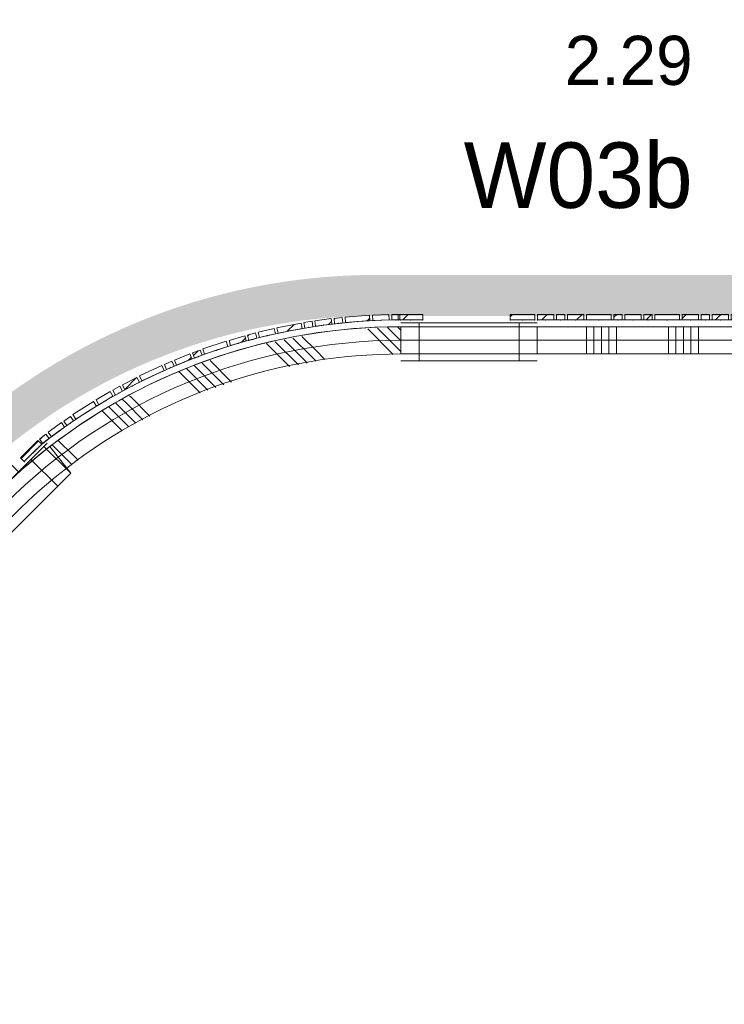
# Model space of a CAD drawing. Header units: millimetres. Extents: x -409 to 257590, y -7854 to 67330.
# Tile 120 of 205: x 11614 to 14195, y 43602 to 47210. Entities that reach past the tile are written whole.
import ezdxf
from ezdxf.enums import TextEntityAlignment as Align

# ---------------------------------------------------------------- set-up
doc = ezdxf.new("R2010")
doc.units = ezdxf.units.MM
doc.header["$MEASUREMENT"] = 0
doc.linetypes.add('B0703', pattern=[468.700004, 312.5, -156.200004])
for name, color, linetype in [('New_22 NC Binnenwanden', 7, 'Continuous'), ('New_22 NC Binnenwanden Doorsnede-arcering', 7, 'Continuous'), ('New_22 NC Binnenwanden Laagscheidingslijnen', 7, 'Continuous'), ('New_22 NC Binnenwanden Ramen', 7, 'Continuous'), ('New_23 Vloeren', 7, 'Continuous'), ('New_Info Wandafwerking aanduiding', 7, 'Continuous'), ('New_Info Wandafwerking aanduiding Doorsnede-arcering', 7, 'Continuous'), ('New_Z Ruimtefuncties', 7, 'Continuous'), ('New_Z Ruimtefuncties Zone omranding', 7, 'Continuous'), ('New_Z Ruimtefuncties Zone tekst', 7, 'Continuous')]:
    doc.layers.add(name, color=color, linetype=linetype)
doc.styles.add('GENERATED_STYLE_1', font='txt')
doc.styles.add('GENERATED_STYLE_2', font='txt')
pattern_1 = [(45, (0, 0), (-63.63961, 63.63961), [])]

# ---------------------------------------------------------------- blocks, each defined once
blk = doc.blocks.new('Slab_1_2', base_point=(0, 42578.3))
at = {"layer": 'New_23 Vloeren', "color": 1, "linetype": 'Continuous', "lineweight": 0, "flags": 128}
blk.add_lwpolyline([(10959.7, 43985), (10959.7, 38108.6, 0.414037), (13009.7, 36060), (14700.7, 36061), (14700.7, 46035), (13009.7, 46035, 0.414422)], format="xyb", close=True, dxfattribs=at)
blk = doc.blocks.new('Curtain Wall_1_2')
at = {"layer": 'New_22 NC Binnenwanden Doorsnede-arcering', "linetype": 'Continuous', "lineweight": 0, "true_color": 0x000000}
h = blk.add_hatch(dxfattribs=at)
h.set_pattern_fill('310_Naaldhout__01__0002', color=18, style=0, pattern_type=2)
h.set_pattern_definition(pattern_1)
h.paths.add_polyline_path([(12795.2, 46118.7), (12765.4, 46115.5), (12767.5, 46095.6), (12797.3, 46098.8)])
h = blk.add_hatch(dxfattribs=at)
h.set_pattern_fill('310_Naaldhout__01__0002', color=18, style=0, pattern_type=2)
h.set_pattern_definition(pattern_1)
h.paths.add_polyline_path([(12895.5, 46127), (12805.8, 46120.3), (12807.3, 46100.3), (12897, 46107.1)])
h = blk.add_hatch(dxfattribs=at)
h.set_pattern_fill('310_Naaldhout__01__0002', color=18, style=0, pattern_type=2)
h.set_pattern_definition(pattern_1)
h.paths.add_polyline_path([(12966.2, 46129.7), (12906.2, 46127.3), (12907, 46107.3), (12967, 46109.8)])
h = blk.add_hatch(dxfattribs=at)
h.set_pattern_fill('310_Naaldhout__01__0002', color=18, style=0, pattern_type=2)
h.set_pattern_definition(pattern_1)
h.paths.add_polyline_path([(13006.7, 46130.1), (12976.7, 46129.6), (12977, 46109.6), (13007, 46110.1)])
h = blk.add_hatch(dxfattribs=at)
h.set_pattern_fill('310_Naaldhout__01__0002', color=18, style=0, pattern_type=2)
h.set_pattern_definition(pattern_1)
h.paths.add_polyline_path([(12644.8, 46098.4), (12556.5, 46081), (12560.4, 46061.4), (12648.7, 46078.8)])
h = blk.add_hatch(dxfattribs=at)
h.set_pattern_fill('310_Naaldhout__01__0002', color=18, style=0, pattern_type=2)
h.set_pattern_definition(pattern_1)
h.paths.add_polyline_path([(12685, 46104.6), (12655.4, 46099.7), (12658.6, 46080), (12688.2, 46084.8)])
h = blk.add_hatch(dxfattribs=at)
h.set_pattern_fill('310_Naaldhout__01__0002', color=18, style=0, pattern_type=2)
h.set_pattern_definition(pattern_1)
h.paths.add_polyline_path([(12754.9, 46114.4), (12695.4, 46106.3), (12698.1, 46086.5), (12757.6, 46094.5)])
h = blk.add_hatch(dxfattribs=at)
h.set_pattern_fill('310_Naaldhout__01__0002', color=18, style=0, pattern_type=2)
h.set_pattern_definition(pattern_1)
h.paths.add_polyline_path([(12438.2, 46051.7), (12380.7, 46034.7), (12386.3, 46015.5), (12443.9, 46032.5)])
h = blk.add_hatch(dxfattribs=at)
h.set_pattern_fill('310_Naaldhout__01__0002', color=18, style=0, pattern_type=2)
h.set_pattern_definition(pattern_1)
h.paths.add_polyline_path([(12477.5, 46061.9), (12448.5, 46054.3), (12453.6, 46034.9), (12482.6, 46042.6)])
h = blk.add_hatch(dxfattribs=at)
h.set_pattern_fill('310_Naaldhout__01__0002', color=18, style=0, pattern_type=2)
h.set_pattern_definition(pattern_1)
h.paths.add_polyline_path([(12546.1, 46078.4), (12487.7, 46064.8), (12492.2, 46045.3), (12550.7, 46058.9)])
h = blk.add_hatch(dxfattribs=at)
h.set_pattern_fill('310_Naaldhout__01__0002', color=18, style=0, pattern_type=2)
h.set_pattern_definition(pattern_1)
h.paths.add_polyline_path([(12370.4, 46031.8), (12285, 46003.3), (12291.3, 45984.3), (12376.7, 46012.8)])
h = blk.add_hatch(dxfattribs=at)
h.set_pattern_fill('310_Naaldhout__01__0002', color=18, style=0, pattern_type=2)
h.set_pattern_definition(pattern_1)
h.paths.add_polyline_path([(12237.1, 45985.1), (12181.4, 45962.8), (12188.9, 45944.2), (12244.6, 45966.6)])
h = blk.add_hatch(dxfattribs=at)
h.set_pattern_fill('310_Naaldhout__01__0002', color=18, style=0, pattern_type=2)
h.set_pattern_definition(pattern_1)
h.paths.add_polyline_path([(12275.1, 45999.2), (12247, 45988.8), (12254, 45970), (12282.1, 45980.4)])
h = blk.add_hatch(dxfattribs=at)
h.set_pattern_fill('310_Naaldhout__01__0002', color=18, style=0, pattern_type=2)
h.set_pattern_definition(pattern_1)
h.paths.add_polyline_path([(12134.3, 45942.8), (12052.9, 45904.3), (12061.5, 45886.2), (12142.8, 45924.7)])
h = blk.add_hatch(dxfattribs=at)
h.set_pattern_fill('310_Naaldhout__01__0002', color=18, style=0, pattern_type=2)
h.set_pattern_definition(pattern_1)
h.paths.add_polyline_path([(12171.8, 45958.5), (12144.2, 45946.6), (12152.2, 45928.3), (12179.7, 45940.2)])
h = blk.add_hatch(dxfattribs=at)
h.set_pattern_fill('310_Naaldhout__01__0002', color=18, style=0, pattern_type=2)
h.set_pattern_definition(pattern_1)
h.paths.add_polyline_path([(11981, 45866.4), (11954.7, 45851.9), (11964.4, 45834.4), (11990.7, 45848.9)])
h = blk.add_hatch(dxfattribs=at)
h.set_pattern_fill('310_Naaldhout__01__0002', color=18, style=0, pattern_type=2)
h.set_pattern_definition(pattern_1)
h.paths.add_polyline_path([(12043.5, 45899.2), (11990.2, 45871.7), (11999.3, 45853.9), (12052.7, 45881.4)])
h = blk.add_hatch(dxfattribs=at)
h.set_pattern_fill('310_Naaldhout__01__0002', color=18, style=0, pattern_type=2)
h.set_pattern_definition(pattern_1)
h.paths.add_polyline_path([(11945.4, 45846.9), (11893.8, 45816.3), (11904, 45799.1), (11955.6, 45829.7)])
h = blk.add_hatch(dxfattribs=at)
h.set_pattern_fill('310_Naaldhout__01__0002', color=18, style=0, pattern_type=2)
h.set_pattern_definition(pattern_1)
h.paths.add_polyline_path([(11884.5, 45811), (11808.7, 45762.5), (11819.4, 45745.7), (11895.3, 45794.2)])
h = blk.add_hatch(dxfattribs=at)
h.set_pattern_fill('310_Naaldhout__01__0002', color=18, style=0, pattern_type=2)
h.set_pattern_definition(pattern_1)
h.paths.add_polyline_path([(11800.1, 45756.1), (11775.4, 45739.1), (11786.7, 45722.6), (11811.4, 45739.6)])
h = blk.add_hatch(dxfattribs=at)
h.set_pattern_fill('310_Naaldhout__01__0002', color=18, style=0, pattern_type=2)
h.set_pattern_definition(pattern_1)
h.paths.add_polyline_path([(11766.7, 45733.2), (11718.2, 45697.9), (11729.9, 45681.7), (11778.4, 45717)])
h = blk.add_hatch(dxfattribs=at)
h.set_pattern_fill('310_Naaldhout__01__0002', color=18, style=0, pattern_type=2)
h.set_pattern_definition(pattern_1)
h.paths.add_polyline_path([(11710, 45691.4), (11686.1, 45673.2), (11698.2, 45657.3), (11722.1, 45675.5)])
at = {"layer": 'New_22 NC Binnenwanden', "color": 7, "linetype": 'Continuous', "lineweight": 0}
for p, q in [((12795.2, 46118.7), (12765.4, 46115.5)), ((12795.2, 46118.7), (12797.3, 46098.8)), ((12895.5, 46127), (12805.8, 46120.3)), ((12805.8, 46120.3), (12807.3, 46100.3)), ((12895.5, 46127), (12897, 46107.1)), ((12966.2, 46129.7), (12906.2, 46127.3)), ((12906.2, 46127.3), (12907, 46107.3)), ((12966.2, 46129.7), (12967, 46109.8)), ((13006.7, 46130.1), (12976.7, 46129.6)), ((12976.7, 46129.6), (12977, 46109.6)), ((13006.7, 46130.1), (13007, 46110.1)), ((12644.8, 46098.4), (12556.5, 46081)), ((12556.5, 46081), (12560.4, 46061.4)), ((12644.8, 46098.4), (12648.7, 46078.8)), ((12685, 46104.6), (12655.4, 46099.7)), ((12655.4, 46099.7), (12658.6, 46080)), ((12688.2, 46084.8), (12658.6, 46080)), ((12685, 46104.6), (12688.2, 46084.8)), ((12754.9, 46114.4), (12695.4, 46106.3)), ((12695.4, 46106.3), (12698.1, 46086.5)), ((12757.6, 46094.5), (12698.1, 46086.5)), ((12754.9, 46114.4), (12757.6, 46094.5)), ((12765.4, 46115.5), (12767.5, 46095.6)), ((12797.3, 46098.8), (12767.5, 46095.6)), ((12897, 46107.1), (12807.3, 46100.3)), ((12967, 46109.8), (12907, 46107.3)), ((13007, 46110.1), (12977, 46109.6)), ((12438.2, 46051.7), (12380.7, 46034.7)), ((12438.2, 46051.7), (12443.9, 46032.5)), ((12477.5, 46061.9), (12448.5, 46054.3)), ((12448.5, 46054.3), (12453.6, 46034.9)), ((12477.5, 46061.9), (12482.6, 46042.6)), ((12546.1, 46078.4), (12487.7, 46064.8)), ((12487.7, 46064.8), (12492.2, 46045.3)), ((12550.7, 46058.9), (12492.2, 46045.3)), ((12546.1, 46078.4), (12550.7, 46058.9)), ((12648.7, 46078.8), (12560.4, 46061.4)), ((12370.4, 46031.8), (12285, 46003.3)), ((12376.7, 46012.8), (12291.3, 45984.3)), ((12370.4, 46031.8), (12376.7, 46012.8)), ((12380.7, 46034.7), (12386.3, 46015.5)), ((12443.9, 46032.5), (12386.3, 46015.5)), ((12482.6, 46042.6), (12453.6, 46034.9)), ((12237.1, 45985.1), (12181.4, 45962.8)), ((12237.1, 45985.1), (12244.6, 45966.6)), ((12275.1, 45999.2), (12247, 45988.8)), ((12247, 45988.8), (12254, 45970)), ((12282.1, 45980.4), (12254, 45970)), ((12275.1, 45999.2), (12282.1, 45980.4)), ((12285, 46003.3), (12291.3, 45984.3)), ((12134.3, 45942.8), (12052.9, 45904.3)), ((12134.3, 45942.8), (12142.8, 45924.7)), ((12171.8, 45958.5), (12144.2, 45946.6)), ((12144.2, 45946.6), (12152.2, 45928.3)), ((12179.7, 45940.2), (12152.2, 45928.3)), ((12171.8, 45958.5), (12179.7, 45940.2)), ((12181.4, 45962.8), (12188.9, 45944.2)), ((12244.6, 45966.6), (12188.9, 45944.2)), ((12052.9, 45904.3), (12061.5, 45886.2)), ((12142.8, 45924.7), (12061.5, 45886.2)), ((11981, 45866.4), (11954.7, 45851.9)), ((11981, 45866.4), (11990.7, 45848.9)), ((12043.5, 45899.2), (11990.2, 45871.7)), ((11990.2, 45871.7), (11999.3, 45853.9)), ((12052.7, 45881.4), (11999.3, 45853.9)), ((12043.5, 45899.2), (12052.7, 45881.4)), ((11945.4, 45846.9), (11893.8, 45816.3)), ((11955.6, 45829.7), (11904, 45799.1)), ((11945.4, 45846.9), (11955.6, 45829.7)), ((11954.7, 45851.9), (11964.4, 45834.4)), ((11990.7, 45848.9), (11964.4, 45834.4)), ((11884.5, 45811), (11808.7, 45762.5)), ((11895.3, 45794.2), (11819.4, 45745.7)), ((11884.5, 45811), (11895.3, 45794.2)), ((11893.8, 45816.3), (11904, 45799.1)), ((11800.1, 45756.1), (11775.4, 45739.1)), ((11800.1, 45756.1), (11811.4, 45739.6)), ((11808.7, 45762.5), (11819.4, 45745.7)), ((11766.7, 45733.2), (11718.2, 45697.9)), ((11766.7, 45733.2), (11778.4, 45717)), ((11775.4, 45739.1), (11786.7, 45722.6)), ((11811.4, 45739.6), (11786.7, 45722.6)), ((11710, 45691.4), (11686.1, 45673.2)), ((11710, 45691.4), (11722.1, 45675.5)), ((11718.2, 45697.9), (11729.9, 45681.7)), ((11778.4, 45717), (11729.9, 45681.7)), ((11686.1, 45673.2), (11698.2, 45657.3)), ((11722.1, 45675.5), (11698.2, 45657.3))]:
    blk.add_line(p, q, dxfattribs=at)
at = {"layer": 'New_22 NC Binnenwanden', "color": 9, "linetype": 'B0703', "lineweight": 0}
for p, q in [((12604.5, 46070.1), (12673.4, 46082.4)), ((12673.4, 46082.4), (12727.8, 46090.5)), ((12727.8, 46090.5), (12782.4, 46097.2)), ((12782.4, 46097.2), (12852.1, 46103.7)), ((12852.1, 46103.7), (12937, 46108.5)), ((12937, 46108.5), (12992, 46109.9)), ((12992, 46109.9), (13010, 46110)), ((12468.1, 46038.8), (12521.5, 46052.1)), ((12521.5, 46052.1), (12604.5, 46070.1)), ((12334, 45998.6), (12415.1, 46024)), ((12415.1, 46024), (12468.1, 46038.8)), ((12216.7, 45955.4), (12268, 45975.2)), ((12268, 45975.2), (12334, 45998.6)), ((12166, 45934.2), (12216.7, 45955.4)), ((12026, 45867.7), (12102.2, 45905.4)), ((12102.2, 45905.4), (12166, 45934.2)), ((11977.5, 45841.7), (12026, 45867.7)), ((11929.8, 45814.4), (11977.5, 45841.7)), ((11857.3, 45769.9), (11929.8, 45814.4)), ((11799.1, 45731.1), (11857.3, 45769.9)), ((11754.2, 45699.3), (11799.1, 45731.1)), ((11710.1, 45666.4), (11754.2, 45699.3)), ((11697.5, 45656.6), (11710.1, 45666.4))]:
    blk.add_line(p, q, dxfattribs=at)
at = {"layer": 'New_22 NC Binnenwanden', "color": 1, "linetype": 'Continuous', "lineweight": 0}
for p, q in [((12673.4, 46082.4), (12604.5, 46070.1)), ((12727.8, 46090.5), (12673.4, 46082.4)), ((12782.4, 46097.2), (12727.8, 46090.5)), ((12852.1, 46103.7), (12782.4, 46097.2)), ((12937, 46108.5), (12852.1, 46103.7)), ((12992, 46109.9), (12937, 46108.5)), ((13010, 46110), (12992, 46109.9)), ((12521.5, 46052.1), (12468.1, 46038.8)), ((12604.5, 46070.1), (12521.5, 46052.1)), ((12415.1, 46024), (12334, 45998.6)), ((12468.1, 46038.8), (12415.1, 46024)), ((12268, 45975.2), (12216.7, 45955.4)), ((12334, 45998.6), (12268, 45975.2)), ((12216.7, 45955.4), (12166, 45934.2)), ((12102.2, 45905.4), (12026, 45867.7)), ((12166, 45934.2), (12102.2, 45905.4)), ((12026, 45867.7), (11977.5, 45841.7)), ((11977.5, 45841.7), (11929.8, 45814.4)), ((11929.8, 45814.4), (11857.3, 45769.9)), ((11857.3, 45769.9), (11799.1, 45731.1)), ((11799.1, 45731.1), (11754.2, 45699.3)), ((11754.2, 45699.3), (11710.1, 45666.4)), ((11710.1, 45666.4), (11697.5, 45656.6))]:
    blk.add_line(p, q, dxfattribs=at)
at = {"layer": 'New_22 NC Binnenwanden', "color": 9, "linetype": 'B0703', "lineweight": 0}
for p in [(12673.4, 46082.4), (12727.8, 46090.5), (12782.4, 46097.2), (12852.1, 46103.7), (12937, 46108.5), (12992, 46109.9), (13010, 46110), (12521.5, 46052.1), (12604.5, 46070.1), (12415.1, 46024), (12468.1, 46038.8), (12268, 45975.2), (12334, 45998.6), (12216.7, 45955.4), (12102.2, 45905.4), (12166, 45934.2), (12026, 45867.7), (11977.5, 45841.7), (11929.8, 45814.4), (11857.3, 45769.9), (11799.1, 45731.1), (11754.2, 45699.3), (11697.5, 45656.6), (11710.1, 45666.4)]:
    blk.add_point(p, dxfattribs=at)
at = {"layer": 'New_22 NC Binnenwanden', "color": 1, "linetype": 'Continuous', "lineweight": 0}
for p in [(12673.4, 46082.4), (12673.4, 46082.4), (12727.8, 46090.5), (12727.8, 46090.5), (12782.4, 46097.2), (12782.4, 46097.2), (12852.1, 46103.7), (12852.1, 46103.7), (12937, 46108.5), (12937, 46108.5), (12992, 46109.9), (12992, 46109.9), (13010, 46110), (13010, 46110), (12521.5, 46052.1), (12521.5, 46052.1), (12604.5, 46070.1), (12604.5, 46070.1), (12415.1, 46024), (12415.1, 46024), (12468.1, 46038.8), (12468.1, 46038.8), (12268, 45975.2), (12268, 45975.2), (12334, 45998.6), (12334, 45998.6), (12216.7, 45955.4), (12216.7, 45955.4), (12102.2, 45905.4), (12102.2, 45905.4), (12166, 45934.2), (12166, 45934.2), (12026, 45867.7), (12026, 45867.7), (11977.5, 45841.7), (11977.5, 45841.7), (11929.8, 45814.4), (11929.8, 45814.4), (11857.3, 45769.9), (11857.3, 45769.9), (11799.1, 45731.1), (11799.1, 45731.1), (11754.2, 45699.3), (11754.2, 45699.3), (11697.5, 45656.6), (11697.5, 45656.6), (11710.1, 45666.4), (11710.1, 45666.4)]:
    blk.add_point(p, dxfattribs=at)
blk = doc.blocks.new('Curtain Wall_4_2')
at = {"layer": 'New_22 NC Binnenwanden Doorsnede-arcering', "linetype": 'Continuous', "lineweight": 0, "true_color": 0x000000}
h = blk.add_hatch(dxfattribs=at)
h.set_pattern_fill('310_Naaldhout__01__0002', color=18, style=0, pattern_type=2)
h.set_pattern_definition(pattern_1)
h.paths.add_polyline_path([(13090.7, 46130), (13000.7, 46130), (13000.7, 46110), (13090.7, 46110)])
at = {"layer": 'New_22 NC Binnenwanden', "color": 7, "linetype": 'Continuous', "lineweight": 0}
for p, q in [((13090.7, 46130), (13000.7, 46130)), ((13000.7, 46130), (13000.7, 46110)), ((13090.7, 46130), (13090.7, 46110)), ((13090.7, 46110), (13000.7, 46110))]:
    blk.add_line(p, q, dxfattribs=at)
at = {"layer": 'New_22 NC Binnenwanden', "color": 9, "linetype": 'B0703', "lineweight": 0}
for p, q in [((13000.7, 46110), (13045.7, 46110)), ((13000.7, 46110), (13000.7, 46110)), ((13045.7, 46110), (13090.7, 46110)), ((13090.7, 46110), (13090.7, 46110))]:
    blk.add_line(p, q, dxfattribs=at)
at = {"layer": 'New_22 NC Binnenwanden', "color": 1, "linetype": 'Continuous', "lineweight": 0}
for p, q in [((13000.7, 46110), (13000.7, 46110)), ((13045.7, 46110), (13000.7, 46110)), ((13090.7, 46110), (13045.7, 46110))]:
    blk.add_line(p, q, dxfattribs=at)
at = {"layer": 'New_22 NC Binnenwanden', "color": 9, "linetype": 'B0703', "lineweight": 0}
for p in [(13000.7, 46110), (13045.7, 46110), (13045.7, 46110), (13090.7, 46110)]:
    blk.add_point(p, dxfattribs=at)
at = {"layer": 'New_22 NC Binnenwanden', "color": 1, "linetype": 'Continuous', "lineweight": 0}
for p in [(13000.7, 46110), (13045.7, 46110), (13045.7, 46110), (13090.7, 46110), (13090.7, 46110)]:
    blk.add_point(p, dxfattribs=at)
blk = doc.blocks.new('Curtain Wall_5_2')
at = {"layer": 'New_22 NC Binnenwanden Doorsnede-arcering', "linetype": 'Continuous', "lineweight": 0, "true_color": 0x000000}
h = blk.add_hatch(dxfattribs=at)
h.set_pattern_fill('310_Naaldhout__01__0002', color=18, style=0, pattern_type=2)
h.set_pattern_definition(pattern_1)
h.paths.add_polyline_path([(13500.7, 46130), (13410.7, 46130), (13410.7, 46110), (13500.7, 46110)])
at = {"layer": 'New_22 NC Binnenwanden', "color": 7, "linetype": 'Continuous', "lineweight": 0}
for p, q in [((13500.7, 46130), (13410.7, 46130)), ((13410.7, 46130), (13410.7, 46110)), ((13500.7, 46130), (13500.7, 46110)), ((13500.7, 46110), (13410.7, 46110))]:
    blk.add_line(p, q, dxfattribs=at)
at = {"layer": 'New_22 NC Binnenwanden', "color": 9, "linetype": 'B0703', "lineweight": 0}
for p, q in [((13410.7, 46110), (13455.7, 46110)), ((13410.7, 46110), (13410.7, 46110)), ((13455.7, 46110), (13500.7, 46110)), ((13500.7, 46110), (13500.7, 46110))]:
    blk.add_line(p, q, dxfattribs=at)
at = {"layer": 'New_22 NC Binnenwanden', "color": 1, "linetype": 'Continuous', "lineweight": 0}
for p, q in [((13410.7, 46110), (13410.7, 46110)), ((13455.7, 46110), (13410.7, 46110)), ((13500.7, 46110), (13455.7, 46110))]:
    blk.add_line(p, q, dxfattribs=at)
at = {"layer": 'New_22 NC Binnenwanden', "color": 9, "linetype": 'B0703', "lineweight": 0}
for p in [(13410.7, 46110), (13455.7, 46110), (13455.7, 46110), (13500.7, 46110)]:
    blk.add_point(p, dxfattribs=at)
at = {"layer": 'New_22 NC Binnenwanden', "color": 1, "linetype": 'Continuous', "lineweight": 0}
for p in [(13410.7, 46110), (13455.7, 46110), (13455.7, 46110), (13500.7, 46110), (13500.7, 46110)]:
    blk.add_point(p, dxfattribs=at)
blk = doc.blocks.new('Curtain Wall_13_2')
at = {"layer": 'New_22 NC Binnenwanden Doorsnede-arcering', "linetype": 'Continuous', "lineweight": 0, "true_color": 0x000000}
h = blk.add_hatch(dxfattribs=at)
h.set_pattern_fill('310_Naaldhout__01__0002', color=18, style=0, pattern_type=2)
h.set_pattern_definition(pattern_1)
h.paths.add_polyline_path([(11680.4, 45668.2), (11616.8, 45604.5), (11630.9, 45590.3), (11694.5, 45654)])
at = {"layer": 'New_22 NC Binnenwanden', "color": 7, "linetype": 'Continuous', "lineweight": 0}
for p, q in [((11680.4, 45668.2), (11616.8, 45604.5)), ((11694.5, 45654), (11630.9, 45590.3)), ((11680.4, 45668.2), (11694.5, 45654)), ((11616.8, 45604.5), (11630.9, 45590.3))]:
    blk.add_line(p, q, dxfattribs=at)
at = {"layer": 'New_22 NC Binnenwanden', "color": 9, "linetype": 'B0703', "lineweight": 0}
for p, q in [((11662.7, 45622.2), (11694.5, 45654)), ((11694.5, 45654), (11694.5, 45654)), ((11630.9, 45590.3), (11662.7, 45622.2)), ((11630.9, 45590.3), (11630.9, 45590.3))]:
    blk.add_line(p, q, dxfattribs=at)
at = {"layer": 'New_22 NC Binnenwanden', "color": 1, "linetype": 'Continuous', "lineweight": 0}
for p, q in [((11694.5, 45654), (11662.7, 45622.2)), ((11662.7, 45622.2), (11630.9, 45590.3)), ((11630.9, 45590.3), (11630.9, 45590.3))]:
    blk.add_line(p, q, dxfattribs=at)
at = {"layer": 'New_22 NC Binnenwanden', "color": 9, "linetype": 'B0703', "lineweight": 0}
for p in [(11694.5, 45654), (11662.7, 45622.2), (11662.7, 45622.2), (11630.9, 45590.3)]:
    blk.add_point(p, dxfattribs=at)
at = {"layer": 'New_22 NC Binnenwanden', "color": 1, "linetype": 'Continuous', "lineweight": 0}
for p in [(11694.5, 45654), (11694.5, 45654), (11662.7, 45622.2), (11662.7, 45622.2), (11630.9, 45590.3)]:
    blk.add_point(p, dxfattribs=at)
blk = doc.blocks.new('*X510')
at = {"layer": 'New_22 NC Binnenwanden Doorsnede-arcering', "color": 254, "linetype": 'Continuous', "lineweight": 0, "true_color": 0xe9ebeb}
for p, q in [((11315.8, 45220.6), (11366.2, 45170.3)), ((11331.4, 45243.8), (11385.6, 45189.7)), ((11300.2, 45197.4), (11346.8, 45150.9)), ((11385.6, 45189.7), (11403.3, 45171.9)), ((11269, 45151.1), (11308, 45112.1)), ((11284.6, 45174.3), (11327.4, 45131.5)), ((11346.8, 45150.9), (11372.1, 45125.6)), ((11366.2, 45170.3), (11387.7, 45148.8)), ((11308, 45112.1), (11340.9, 45079.2)), ((11327.4, 45131.5), (11356.5, 45102.4)), ((11166.7, 44984.3), (11173.5, 44977.5)), ((11173.5, 44977.5), (11241.1, 44909.9)), ((11140.9, 44932.5), (11215.4, 44858.1)), ((11153.8, 44958.4), (11154.1, 44958.1)), ((11154.1, 44958.1), (11228.2, 44884)), ((11128, 44906.6), (11202.5, 44832.1)), ((11115.2, 44880.6), (11189.6, 44806.2)), ((11036.6, 44690.2), (11115.2, 44611.6)), ((11026.7, 44661.3), (11105.3, 44582.7)), ((11006.9, 44603.4), (11085.5, 44524.9)), ((11016.8, 44632.4), (11095.4, 44553.8)), ((10997.1, 44574.5), (11076.8, 44494.8)), ((10947.1, 44355.4), (11001.5, 44301)), ((10940.7, 44323.1), (10982.1, 44281.6)), ((10934.2, 44290.7), (10962.7, 44262.2)), ((10982.1, 44281.6), (11026.6, 44237.2)), ((11001.5, 44301), (11032, 44270.6)), ((10928, 44258.2), (10943.4, 44242.8)), ((10943.4, 44242.8), (11021.8, 44164.4)), ((10962.7, 44262.2), (11024.2, 44200.8)), ((10925.6, 44221.8), (11019.4, 44128))]:
    blk.add_line(p, q, dxfattribs=at)
blk = doc.blocks.new('*X511')
at = {"layer": 'New_22 NC Binnenwanden Doorsnede-arcering', "color": 254, "linetype": 'Continuous', "lineweight": 0, "true_color": 0xe9ebeb}
for p, q in [((12961.6, 46081.8), (13010, 46033.4)), ((12998, 46084.2), (13010, 46072.2)), ((12647.2, 46049.4), (12698.2, 45998.4)), ((12888.8, 46077), (12982.6, 45983.2)), ((12925.2, 46079.4), (13010, 45994.6)), ((12517.9, 46023.5), (12602.7, 45938.7)), ((12550.3, 46030), (12635.1, 45945.2)), ((12582.6, 46036.5), (12659.5, 45959.6)), ((12614.9, 46042.9), (12678.8, 45979)), ((12678.8, 45979), (12699.7, 45958.1)), ((12698.2, 45998.4), (12732.1, 45964.6)), ((12253.7, 45941), (12332.4, 45862.4)), ((12282.7, 45950.9), (12361.3, 45872.3)), ((12311.6, 45960.8), (12390.2, 45882.2)), ((12659.5, 45959.6), (12667.4, 45951.7)), ((12196.5, 45920.6), (12274.5, 45842.6)), ((12224.8, 45931.1), (12303.4, 45852.5)), ((12016.7, 45831.3), (12021.8, 45826.2)), ((11964.9, 45805.6), (11983, 45787.4)), ((11990.8, 45818.5), (12002.4, 45806.8)), ((12002.4, 45806.8), (12065.2, 45744)), ((12021.8, 45826.2), (12091.2, 45756.9)), ((11917.4, 45775.5), (11944.3, 45748.6)), ((11940.5, 45791.1), (11963.6, 45768)), ((11963.6, 45768), (12013.4, 45718.3)), ((11983, 45787.4), (12039.3, 45731.1)), ((11944.3, 45748.6), (11989.3, 45703.6)), ((11733.4, 45651.6), (11790.3, 45594.6)), ((11756.6, 45667.2), (11809.7, 45614)), ((11809.7, 45614), (11828.5, 45595.3)), ((11790.3, 45594.6), (11805.3, 45579.7))]:
    blk.add_line(p, q, dxfattribs=at)
blk = doc.blocks.new('R1 22_5')
at = {"layer": 'New_22 NC Binnenwanden Ramen', "color": 1, "linetype": 'Continuous', "lineweight": 0}
for p, q in [((-267.7, 0), (-250, 0)), ((-250, 0), (-183, 0)), ((-250, -139), (-250, 0)), ((-183, 0), (-183, -139)), ((-183, 0), (183, 0)), ((183, -139), (183, 0)), ((183, 0), (250, 0)), ((250, 0), (267.7, 0)), ((250, -139), (250, 0)), ((-183, -139), (-250, -139)), ((183, -139), (-183, -139)), ((250, -139), (183, -139))]:
    blk.add_line(p, q, dxfattribs=at)
at = {"layer": 'New_22 NC Binnenwanden Ramen', "color": 7, "linetype": 'Continuous', "lineweight": 0}
for p, q in [((-265.7, -16), (-253, -115.2)), ((-265.7, -16), (-253, -115.2)), ((265.7, -16), (253, -115.2)), ((265.7, -16), (253, -115.2)), ((-253, -115.2), (-250, -139)), ((-253, -115.2), (-250, -139)), ((-250, -139), (-253, -115.2)), ((253, -115.2), (250, -139)), ((253, -115.2), (250, -139)), ((250, -139), (253, -115.2))]:
    blk.add_line(p, q, dxfattribs=at)
at = {"layer": 'New_22 NC Binnenwanden Ramen', "color": 9, "linetype": 'Continuous', "lineweight": 0}
for radius in [2100, 2000]:
    blk.add_arc((0, -2099.2), radius, 82.7317, 97.2683, dxfattribs=at)
blk = doc.blocks.new('Wall_112_2', base_point=(13010, 45985))
at = {"layer": 'New_22 NC Binnenwanden', "color": 8, "linetype": 'Continuous', "lineweight": 0, "true_color": 0x778488}
for p, q in [((11724.9, 45645.9), (11786.1, 45566.8)), ((11800.7, 45547.8), (11786.1, 45566.8)), ((11786.1, 45566.8), (11800.7, 45547.8)), ((11349.1, 45270.1), (11428.2, 45208.9)), ((11447.2, 45194.3), (11428.2, 45208.9)), ((11428.2, 45208.9), (11447.2, 45194.3))]:
    blk.add_line(p, q, dxfattribs=at)
for radius, start, end in [(2100, 90, 127.7317), (2000, 90, 127.7317), (2100, 142.2683, 180.0233), (2000, 142.2683, 180.0239)]:
    blk.add_arc((13010, 43985), radius, start, end, dxfattribs=at)
at = {"layer": 'New_22 NC Binnenwanden', "color": 8, "lineweight": 0, "true_color": 0x778488}
for name in ['*X511', '*X510']:
    blk.add_blockref(name, (0, 0), dxfattribs=at)
at = {"layer": 'New_22 NC Binnenwanden Ramen', "color": 1, "linetype": 'Continuous', "lineweight": 0, "zscale": 1000, "rotation": 44.99999660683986}
blk.add_blockref('R1 22_5', (11525.7, 45469.3), dxfattribs=at)
blk = doc.blocks.new('*X910')
at = {"layer": 'New_22 NC Binnenwanden Doorsnede-arcering', "color": 254, "linetype": 'Continuous', "lineweight": 0, "true_color": 0xe9ebeb}
for p, q in [((13690.3, 46006.3), (13690.3, 46085)), ((13717.7, 46006.3), (13717.7, 46085)), ((13745.1, 46006.3), (13745.1, 46085)), ((13772.6, 46006.3), (13772.6, 46085)), ((13800, 46006.3), (13800, 46085)), ((13990.3, 46006.3), (13990.3, 46085)), ((14017.7, 46006.3), (14017.7, 46085)), ((14045.1, 46006.3), (14045.1, 46085)), ((14072.6, 46006.3), (14072.6, 46085)), ((14100, 46006.3), (14100, 46085)), ((14290.3, 46006.3), (14290.3, 46085)), ((14317.7, 46006.3), (14317.7, 46085)), ((14345.1, 46006.3), (14345.1, 46085)), ((14372.6, 46006.3), (14372.6, 46085)), ((14400, 46006.3), (14400, 46085)), ((14590.3, 46006.3), (14590.3, 46085)), ((14617.7, 46006.3), (14617.7, 46085)), ((14645.1, 46006.3), (14645.1, 46085)), ((13690.3, 45985), (13690.3, 46006.3)), ((13717.7, 45985), (13717.7, 46006.3)), ((13745.1, 45985), (13745.1, 46006.3)), ((13772.6, 45985), (13772.6, 46006.3)), ((13800, 45985), (13800, 46006.3)), ((13990.3, 45985), (13990.3, 46006.3)), ((14017.7, 45985), (14017.7, 46006.3)), ((14045.1, 45985), (14045.1, 46006.3)), ((14072.6, 45985), (14072.6, 46006.3)), ((14100, 45985), (14100, 46006.3)), ((14290.3, 45985), (14290.3, 46006.3)), ((14317.7, 45985), (14317.7, 46006.3)), ((14345.1, 45985), (14345.1, 46006.3)), ((14372.6, 45985), (14372.6, 46006.3)), ((14400, 45985), (14400, 46006.3)), ((14590.3, 45985), (14590.3, 46006.3)), ((14617.7, 45985), (14617.7, 46006.3)), ((14645.1, 45985), (14645.1, 46006.3))]:
    blk.add_line(p, q, dxfattribs=at)
blk = doc.blocks.new('R1 22_11')
at = {"layer": 'New_22 NC Binnenwanden Ramen', "color": 1, "linetype": 'Continuous', "lineweight": 0}
for p, q in [((-250, 0), (-183, 0)), ((-183, 0), (-183, -139)), ((-183, 0), (183, 0)), ((183, -139), (183, 0)), ((183, 0), (250, 0)), ((-183, -139), (-250, -139)), ((183, -139), (-183, -139)), ((250, -139), (183, -139))]:
    blk.add_line(p, q, dxfattribs=at)
at = {"layer": 'New_22 NC Binnenwanden Ramen', "color": 9, "linetype": 'Continuous', "lineweight": 0}
for p, q in [((-250, -14), (250, -14)), ((-250, -114), (250, -114))]:
    blk.add_line(p, q, dxfattribs=at)
at = {"layer": 'New_22 NC Binnenwanden Ramen', "color": 7, "linetype": 'Continuous', "lineweight": 0}
for p, q in [((-250, -14), (-250, -114)), ((-250, -14), (-250, -114)), ((250, -14), (250, -114)), ((250, -14), (250, -114))]:
    blk.add_line(p, q, dxfattribs=at)
blk = doc.blocks.new('Wall_227_2', base_point=(14650.4, 45985))
at = {"layer": 'New_22 NC Binnenwanden', "color": 8, "linetype": 'Continuous', "lineweight": 0, "true_color": 0x778488}
for p, q in [((13010, 46085), (13010, 45985)), ((13510, 46085), (13510, 45985))]:
    blk.add_line(p, q, dxfattribs=at)
at = {"layer": 'New_22 NC Binnenwanden', "color": 8, "linetype": 'Continuous', "lineweight": 0, "true_color": 0x778488, "flags": 128}
for points in [[(14650.4, 46085), (13510, 46085)], [(13510, 45985), (14650.4, 45985)]]:
    blk.add_lwpolyline(points, dxfattribs=at)
at = {"layer": 'New_22 NC Binnenwanden Laagscheidingslijnen', "color": 8, "linetype": 'Continuous', "lineweight": 0, "true_color": 0x778488}
blk.add_line((14650.4, 45985), (14650.4, 46085), dxfattribs=at)
at = {"layer": 'New_22 NC Binnenwanden', "color": 8, "lineweight": 0, "true_color": 0x778488}
blk.add_blockref('*X910', (0, 0), dxfattribs=at)
at = {"layer": 'New_22 NC Binnenwanden Ramen', "color": 1, "linetype": 'Continuous', "lineweight": 0, "xscale": -0.9999999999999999, "zscale": 1000, "rotation": 359.9999938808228}
blk.add_blockref('R1 22_11', (13260, 46099), dxfattribs=at)
blk = doc.blocks.new('Curtain Wall_34_2')
at = {"layer": 'New_22 NC Binnenwanden Doorsnede-arcering', "linetype": 'Continuous', "lineweight": 0, "true_color": 0x000000}
h = blk.add_hatch(dxfattribs=at)
h.set_pattern_fill('310_Naaldhout__01__0002', color=18, style=0, pattern_type=2)
h.set_pattern_definition(pattern_1)
h.paths.add_polyline_path([(13510.7, 46130), (13510.7, 46110), (13570.7, 46110), (13570.7, 46130)])
h = blk.add_hatch(dxfattribs=at)
h.set_pattern_fill('310_Naaldhout__01__0002', color=18, style=0, pattern_type=2)
h.set_pattern_definition(pattern_1)
h.paths.add_polyline_path([(13580.7, 46130), (13580.7, 46110), (13610.7, 46110), (13610.7, 46130)])
h = blk.add_hatch(dxfattribs=at)
h.set_pattern_fill('310_Naaldhout__01__0002', color=18, style=0, pattern_type=2)
h.set_pattern_definition(pattern_1)
h.paths.add_polyline_path([(13620.7, 46130), (13620.7, 46110), (13680.7, 46110), (13680.7, 46130)])
h = blk.add_hatch(dxfattribs=at)
h.set_pattern_fill('310_Naaldhout__01__0002', color=18, style=0, pattern_type=2)
h.set_pattern_definition(pattern_1)
h.paths.add_polyline_path([(13690.7, 46130), (13690.7, 46110), (13780.7, 46110), (13780.7, 46130)])
h = blk.add_hatch(dxfattribs=at)
h.set_pattern_fill('310_Naaldhout__01__0002', color=18, style=0, pattern_type=2)
h.set_pattern_definition(pattern_1)
h.paths.add_polyline_path([(13790.7, 46130), (13790.7, 46110), (13820.7, 46110), (13820.7, 46130)])
h = blk.add_hatch(dxfattribs=at)
h.set_pattern_fill('310_Naaldhout__01__0002', color=18, style=0, pattern_type=2)
h.set_pattern_definition(pattern_1)
h.paths.add_polyline_path([(13830.7, 46130), (13830.7, 46110), (13890.7, 46110), (13890.7, 46130)])
h = blk.add_hatch(dxfattribs=at)
h.set_pattern_fill('310_Naaldhout__01__0002', color=18, style=0, pattern_type=2)
h.set_pattern_definition(pattern_1)
h.paths.add_polyline_path([(13900.7, 46130), (13900.7, 46110), (13930.7, 46110), (13930.7, 46130)])
h = blk.add_hatch(dxfattribs=at)
h.set_pattern_fill('310_Naaldhout__01__0002', color=18, style=0, pattern_type=2)
h.set_pattern_definition(pattern_1)
h.paths.add_polyline_path([(13940.7, 46130), (13940.7, 46110), (14030.7, 46110), (14030.7, 46130)])
h = blk.add_hatch(dxfattribs=at)
h.set_pattern_fill('310_Naaldhout__01__0002', color=18, style=0, pattern_type=2)
h.set_pattern_definition(pattern_1)
h.paths.add_polyline_path([(14040.7, 46130), (14040.7, 46110), (14100.7, 46110), (14100.7, 46130)])
h = blk.add_hatch(dxfattribs=at)
h.set_pattern_fill('310_Naaldhout__01__0002', color=18, style=0, pattern_type=2)
h.set_pattern_definition(pattern_1)
h.paths.add_polyline_path([(14110.7, 46130), (14110.7, 46110), (14140.7, 46110), (14140.7, 46130)])
h = blk.add_hatch(dxfattribs=at)
h.set_pattern_fill('310_Naaldhout__01__0002', color=18, style=0, pattern_type=2)
h.set_pattern_definition(pattern_1)
h.paths.add_polyline_path([(14150.7, 46130), (14150.7, 46110), (14210.7, 46110), (14210.7, 46130)])
h = blk.add_hatch(dxfattribs=at)
h.set_pattern_fill('310_Naaldhout__01__0002', color=18, style=0, pattern_type=2)
h.set_pattern_definition(pattern_1)
h.paths.add_polyline_path([(14220.7, 46130), (14220.7, 46110), (14310.7, 46110), (14310.7, 46130)])
h = blk.add_hatch(dxfattribs=at)
h.set_pattern_fill('310_Naaldhout__01__0002', color=18, style=0, pattern_type=2)
h.set_pattern_definition(pattern_1)
h.paths.add_polyline_path([(14320.7, 46130), (14320.7, 46110), (14350.7, 46110), (14350.7, 46130)])
h = blk.add_hatch(dxfattribs=at)
h.set_pattern_fill('310_Naaldhout__01__0002', color=18, style=0, pattern_type=2)
h.set_pattern_definition(pattern_1)
h.paths.add_polyline_path([(14360.7, 46130), (14360.7, 46110), (14420.7, 46110), (14420.7, 46130)])
h = blk.add_hatch(dxfattribs=at)
h.set_pattern_fill('310_Naaldhout__01__0002', color=18, style=0, pattern_type=2)
h.set_pattern_definition(pattern_1)
h.paths.add_polyline_path([(14430.7, 46130), (14430.7, 46110), (14460.7, 46110), (14460.7, 46130)])
h = blk.add_hatch(dxfattribs=at)
h.set_pattern_fill('310_Naaldhout__01__0002', color=18, style=0, pattern_type=2)
h.set_pattern_definition(pattern_1)
h.paths.add_polyline_path([(14470.7, 46130), (14470.7, 46110), (14560.7, 46110), (14560.7, 46130)])
h = blk.add_hatch(dxfattribs=at)
h.set_pattern_fill('310_Naaldhout__01__0002', color=18, style=0, pattern_type=2)
h.set_pattern_definition(pattern_1)
h.paths.add_polyline_path([(14570.7, 46130), (14570.7, 46110), (14630.7, 46110), (14630.7, 46130)])
h = blk.add_hatch(dxfattribs=at)
h.set_pattern_fill('310_Naaldhout__01__0002', color=18, style=0, pattern_type=2)
h.set_pattern_definition(pattern_1)
h.paths.add_polyline_path([(14640.7, 46130), (14640.7, 46110), (14670.7, 46110), (14670.7, 46130)])
h = blk.add_hatch(dxfattribs=at)
h.set_pattern_fill('310_Naaldhout__01__0002', color=18, style=0, pattern_type=2)
h.set_pattern_definition(pattern_1)
h.paths.add_polyline_path([(14680.7, 46130), (14680.7, 46110), (14740.7, 46110), (14740.7, 46130)])
h = blk.add_hatch(dxfattribs=at)
h.set_pattern_fill('310_Naaldhout__01__0002', color=18, style=0, pattern_type=2)
h.set_pattern_definition(pattern_1)
h.paths.add_polyline_path([(14750.7, 46130), (14750.7, 46110), (14840.7, 46110), (14840.7, 46130)])
at = {"layer": 'New_22 NC Binnenwanden', "color": 7, "linetype": 'Continuous', "lineweight": 0}
for p, q in [((13570.7, 46130), (13510.7, 46130)), ((13510.7, 46130), (13510.7, 46110)), ((13570.7, 46130), (13570.7, 46110)), ((13610.7, 46130), (13580.7, 46130)), ((13580.7, 46130), (13580.7, 46110)), ((13610.7, 46130), (13610.7, 46110)), ((13680.7, 46130), (13620.7, 46130)), ((13620.7, 46130), (13620.7, 46110)), ((13680.7, 46130), (13680.7, 46110)), ((13780.7, 46130), (13690.7, 46130)), ((13690.7, 46130), (13690.7, 46110)), ((13780.7, 46130), (13780.7, 46110)), ((13790.7, 46130), (13790.7, 46110)), ((13820.7, 46130), (13790.7, 46130)), ((13820.7, 46130), (13820.7, 46110)), ((13830.7, 46130), (13830.7, 46110)), ((13890.7, 46130), (13830.7, 46130)), ((13890.7, 46130), (13890.7, 46110)), ((13900.7, 46130), (13900.7, 46110)), ((13930.7, 46130), (13900.7, 46130)), ((13930.7, 46130), (13930.7, 46110)), ((13940.7, 46130), (13940.7, 46110)), ((14030.7, 46130), (13940.7, 46130)), ((14030.7, 46130), (14030.7, 46110)), ((14040.7, 46130), (14040.7, 46110)), ((14100.7, 46130), (14040.7, 46130)), ((14100.7, 46130), (14100.7, 46110)), ((14110.7, 46130), (14110.7, 46110)), ((14140.7, 46130), (14110.7, 46130)), ((14140.7, 46130), (14140.7, 46110)), ((14150.7, 46130), (14150.7, 46110)), ((14210.7, 46130), (14150.7, 46130)), ((14210.7, 46130), (14210.7, 46110)), ((14310.7, 46130), (14220.7, 46130)), ((14220.7, 46130), (14220.7, 46110)), ((14310.7, 46130), (14310.7, 46110)), ((14320.7, 46130), (14320.7, 46110)), ((14350.7, 46130), (14320.7, 46130)), ((14350.7, 46130), (14350.7, 46110)), ((14360.7, 46130), (14360.7, 46110)), ((14420.7, 46130), (14360.7, 46130)), ((14420.7, 46130), (14420.7, 46110)), ((14460.7, 46130), (14430.7, 46130)), ((14430.7, 46130), (14430.7, 46110)), ((14460.7, 46130), (14460.7, 46110)), ((14560.7, 46130), (14470.7, 46130)), ((14470.7, 46130), (14470.7, 46110)), ((14560.7, 46130), (14560.7, 46110)), ((14630.7, 46130), (14570.7, 46130)), ((14570.7, 46130), (14570.7, 46110)), ((14630.7, 46130), (14630.7, 46110)), ((14670.7, 46130), (14640.7, 46130)), ((14640.7, 46130), (14640.7, 46110)), ((14670.7, 46130), (14670.7, 46110)), ((14740.7, 46130), (14680.7, 46130)), ((14680.7, 46130), (14680.7, 46110)), ((14740.7, 46130), (14740.7, 46110)), ((14840.7, 46130), (14750.7, 46130)), ((14750.7, 46130), (14750.7, 46110)), ((14840.7, 46130), (14840.7, 46110)), ((13570.7, 46110), (13510.7, 46110)), ((13610.7, 46110), (13580.7, 46110)), ((13680.7, 46110), (13620.7, 46110)), ((13780.7, 46110), (13690.7, 46110)), ((13820.7, 46110), (13790.7, 46110)), ((13890.7, 46110), (13830.7, 46110)), ((13930.7, 46110), (13900.7, 46110)), ((14030.7, 46110), (13940.7, 46110)), ((14100.7, 46110), (14040.7, 46110)), ((14140.7, 46110), (14110.7, 46110)), ((14210.7, 46110), (14150.7, 46110)), ((14310.7, 46110), (14220.7, 46110)), ((14350.7, 46110), (14320.7, 46110)), ((14420.7, 46110), (14360.7, 46110)), ((14460.7, 46110), (14430.7, 46110)), ((14560.7, 46110), (14470.7, 46110)), ((14630.7, 46110), (14570.7, 46110)), ((14670.7, 46110), (14640.7, 46110)), ((14740.7, 46110), (14680.7, 46110)), ((14840.7, 46110), (14750.7, 46110))]:
    blk.add_line(p, q, dxfattribs=at)
at = {"layer": 'New_22 NC Binnenwanden', "color": 9, "linetype": 'B0703', "lineweight": 0}
for p, q in [((13510.5, 46110), (13510.5, 46110)), ((13540.7, 46110), (13510.5, 46110)), ((13595.7, 46110), (13540.7, 46110)), ((13650.7, 46110), (13595.7, 46110)), ((13735.7, 46110), (13650.7, 46110)), ((13805.7, 46110), (13735.7, 46110)), ((13860.7, 46110), (13805.7, 46110)), ((13915.7, 46110), (13860.7, 46110)), ((13985.7, 46110), (13915.7, 46110)), ((14070.7, 46110), (13985.7, 46110)), ((14125.7, 46110), (14070.7, 46110)), ((14180.7, 46110), (14125.7, 46110)), ((14265.7, 46110), (14180.7, 46110)), ((14335.7, 46110), (14265.7, 46110)), ((14390.7, 46110), (14335.7, 46110)), ((14445.7, 46110), (14390.7, 46110)), ((14515.7, 46110), (14445.7, 46110)), ((14600.7, 46110), (14515.7, 46110)), ((14655.7, 46110), (14600.7, 46110)), ((14710.7, 46110), (14655.7, 46110)), ((14795.7, 46110), (14710.7, 46110)), ((14840.7, 46110), (14795.7, 46110))]:
    blk.add_line(p, q, dxfattribs=at)
at = {"layer": 'New_22 NC Binnenwanden', "color": 1, "linetype": 'Continuous', "lineweight": 0}
for p, q in [((13510.5, 46110), (13510.5, 46110)), ((13510.5, 46110), (13540.7, 46110)), ((13540.7, 46110), (13595.7, 46110)), ((13595.7, 46110), (13650.7, 46110)), ((13650.7, 46110), (13735.7, 46110)), ((13735.7, 46110), (13805.7, 46110)), ((13805.7, 46110), (13860.7, 46110)), ((13860.7, 46110), (13915.7, 46110)), ((13915.7, 46110), (13985.7, 46110)), ((13985.7, 46110), (14070.7, 46110)), ((14070.7, 46110), (14125.7, 46110)), ((14125.7, 46110), (14180.7, 46110)), ((14180.7, 46110), (14265.7, 46110)), ((14265.7, 46110), (14335.7, 46110)), ((14335.7, 46110), (14390.7, 46110)), ((14390.7, 46110), (14445.7, 46110)), ((14445.7, 46110), (14515.7, 46110)), ((14515.7, 46110), (14600.7, 46110)), ((14600.7, 46110), (14655.7, 46110)), ((14655.7, 46110), (14710.7, 46110)), ((14710.7, 46110), (14795.7, 46110)), ((14795.7, 46110), (14840.7, 46110)), ((14840.7, 46110), (14840.7, 46110))]:
    blk.add_line(p, q, dxfattribs=at)
for p in [(13510.5, 46110), (13540.7, 46110), (13540.7, 46110), (13595.7, 46110), (13595.7, 46110), (13650.7, 46110), (13650.7, 46110), (13735.7, 46110), (13735.7, 46110), (13805.7, 46110), (13805.7, 46110), (13860.7, 46110), (13860.7, 46110), (13915.7, 46110), (13915.7, 46110), (13985.7, 46110), (13985.7, 46110), (14070.7, 46110), (14070.7, 46110), (14125.7, 46110), (14125.7, 46110), (14180.7, 46110), (14180.7, 46110), (14265.7, 46110), (14265.7, 46110), (14335.7, 46110), (14335.7, 46110), (14390.7, 46110), (14390.7, 46110), (14445.7, 46110), (14445.7, 46110), (14515.7, 46110), (14515.7, 46110), (14600.7, 46110), (14600.7, 46110), (14655.7, 46110), (14655.7, 46110), (14710.7, 46110), (14710.7, 46110), (14795.7, 46110), (14795.7, 46110), (14840.7, 46110)]:
    blk.add_point(p, dxfattribs=at)
at = {"layer": 'New_22 NC Binnenwanden', "color": 9, "linetype": 'B0703', "lineweight": 0}
for p in [(13540.7, 46110), (13595.7, 46110), (13650.7, 46110), (13735.7, 46110), (13805.7, 46110), (13860.7, 46110), (13915.7, 46110), (13985.7, 46110), (14070.7, 46110), (14125.7, 46110), (14180.7, 46110), (14265.7, 46110), (14335.7, 46110), (14390.7, 46110), (14445.7, 46110), (14515.7, 46110), (14600.7, 46110), (14655.7, 46110), (14710.7, 46110), (14795.7, 46110), (14840.7, 46110)]:
    blk.add_point(p, dxfattribs=at)
blk = doc.blocks.new('Verkeersruimte_2.29_28_2', base_point=(13250.4, 47003.6))
at = {"layer": 'New_Z Ruimtefuncties Zone tekst', "color": 2, "lineweight": 0}
for tag, height, style, p in [('DUMMY_938', 180, 'GENERATED_STYLE_1', (14079, 47569.3)), ('ROOM_NAME', 180, 'GENERATED_STYLE_1', (14079, 47528.2)), ('DUMMY_939', 180, 'GENERATED_STYLE_1', (14079, 47192.2)), ('ROOM_NUMBER', 180, 'GENERATED_STYLE_1', (14079, 47151)), ('stWallCovering', 240, 'GENERATED_STYLE_2', (14079, 46760.2))]:
    blk.add_attdef(tag, text='', height=height, dxfattribs=dict(at, style=style)).set_placement(p, align=Align.TOP_RIGHT)
at = {"layer": 'New_Z Ruimtefuncties Zone tekst', "color": 2, "lineweight": 0, "style": 'GENERATED_STYLE_2'}
blk.add_attdef('DUMMY_940', text='', height=240, dxfattribs=at).set_placement((12421.8, 46815), align=Align.TOP_LEFT)
blk = doc.blocks.new('Wall_539_2', base_point=(16640.2, 46199.5))
at = {"layer": 'New_Info Wandafwerking aanduiding Doorsnede-arcering', "linetype": 'Continuous', "lineweight": 0, "true_color": 0x99a3a6}
blk.add_hatch(color=253, dxfattribs=at).paths.add_polyline_path([(16640.2, 46274.5), (12919, 46274.5), (12919, 46124.5), (16640.2, 46124.5)])
at = {"layer": 'New_Info Wandafwerking aanduiding', "color": 9, "linetype": 'Continuous', "lineweight": 0, "flags": 128}
blk.add_lwpolyline([(16640.2, 46124.5), (16640.2, 46274.5)], dxfattribs=at)
blk = doc.blocks.new('Wall_540_2', base_point=(12919, 46199.5))
at = {"layer": 'New_Info Wandafwerking aanduiding Doorsnede-arcering', "linetype": 'Continuous', "lineweight": 0, "true_color": 0x99a3a6}
blk.add_hatch(color=253, dxfattribs=at).paths.add_polyline_path([(12919, 46274.5, 0.414327), (10629.5, 43984.1), (10779.5, 43984.1, -0.414331), (12919, 46124.5)])

msp = doc.modelspace()

# ---------------------------------------------------------------- linework, layer by layer
at = {"layer": 'New_Z Ruimtefuncties Zone omranding', "color": 41, "linetype": 'Continuous', "lineweight": 0, "true_color": 0xffeeaa, "flags": 128}
msp.add_lwpolyline([(16300, 26210), (16300, 34808.7), (16670, 34808.7), (16670, 36010.5), (13010, 36010, -0.216641), (11429.3, 36728.3), (10911.4, 36210.4), (9561.4, 36210.4), (9561.4, 45910.4), (11252.4, 45910.4), (11611.2, 45551.6, -0.184056), (13010, 46085), (16512.2, 46085), (16512.2, 46084.7, -0.018022), (16670, 46077.3), (16670, 47310)], format="xyb", dxfattribs=at)

# ---------------------------------------------------------------- block references
at = {"layer": 'New_22 NC Binnenwanden', "linetype": 'Continuous', "lineweight": 0}
for name in ['Curtain Wall_1_2', 'Curtain Wall_4_2', 'Curtain Wall_5_2', 'Curtain Wall_34_2', 'Curtain Wall_13_2']:
    msp.add_blockref(name, (0, 0), dxfattribs=at)
at = {"layer": 'New_22 NC Binnenwanden', "color": 8, "lineweight": 0, "true_color": 0x778488}
for name, p in [('Wall_112_2', (13010, 45985)), ('Wall_227_2', (14650.4, 45985))]:
    msp.add_blockref(name, p, dxfattribs=at)
at = {"layer": 'New_23 Vloeren', "color": 1, "linetype": 'Continuous', "lineweight": 0}
msp.add_blockref('Slab_1_2', (0, 42578.3), dxfattribs=at)
at = {"layer": 'New_Info Wandafwerking aanduiding', "color": 1, "lineweight": 0}
for name, p in [('Wall_540_2', (12919, 46199.5)), ('Wall_539_2', (16640.2, 46199.5))]:
    msp.add_blockref(name, p, dxfattribs=at)
at = {"layer": 'New_Z Ruimtefuncties', "color": 2, "linetype": 'Continuous', "lineweight": 0}
msp.add_blockref('Verkeersruimte_2.29_28_2', (13250.4, 47003.6), dxfattribs=at).add_auto_attribs({'ROOM_NAME': 'Verkeersruimte', 'ROOM_NUMBER': '2.29', 'stWallCovering': 'W03b'})

doc.saveas('drawing.dxf')
